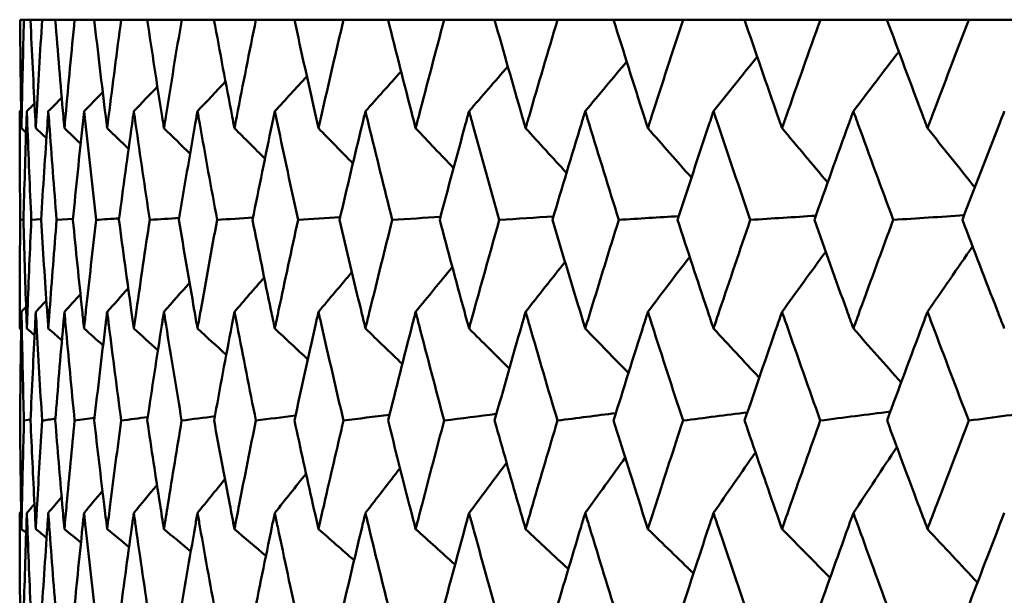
# Model space of a CAD drawing. Header units: millimetres. Extents: x 61 to 1929, y 482 to 2664.
# Tile 4 of 219: x 310.77 to 316.19, y 567.09 to 570.26. Entities that reach past the tile are written whole.
import ezdxf

# ---------------------------------------------------------------- set-up
doc = ezdxf.new("R2010")
doc.units = ezdxf.units.MM
doc.header["$LTSCALE"] = 10
doc.layers.add('Widoczne (ISO)', color=7, linetype='Continuous', lineweight=50)

msp = doc.modelspace()

# ---------------------------------------------------------------- linework, layer by layer
at = {"layer": 'Widoczne (ISO)'}
for p, q in [((310.7977, 570.2569), (310.7763, 570.2569)), ((310.7977, 570.2569), (310.8338, 570.2569)), ((310.898, 570.2569), (310.8338, 570.2569)), ((310.898, 570.2569), (310.97, 570.2569)), ((311.0766, 570.2569), (310.97, 570.2569)), ((311.0766, 570.2569), (311.1844, 570.2569)), ((311.3331, 570.2569), (311.1844, 570.2569)), ((311.3331, 570.2569), (311.4761, 570.2569)), ((311.6662, 570.2569), (311.4761, 570.2569)), ((311.6662, 570.2569), (311.8439, 570.2569)), ((312.0748, 570.2569), (311.8439, 570.2569)), ((312.0748, 570.2569), (312.2864, 570.2569)), ((312.5572, 570.2569), (312.2864, 570.2569)), ((312.5572, 570.2569), (312.802, 570.2569)), ((313.1114, 570.2569), (312.802, 570.2569)), ((313.1114, 570.2569), (313.3884, 570.2569)), ((313.7354, 570.2569), (313.3884, 570.2569)), ((313.7354, 570.2569), (314.0435, 570.2569)), ((314.4266, 570.2569), (314.0435, 570.2569)), ((314.4266, 570.2569), (314.7645, 570.2569)), ((315.1823, 570.2569), (314.7645, 570.2569)), ((315.1823, 570.2569), (315.5488, 570.2569)), ((315.9996, 570.2569), (315.5488, 570.2569)), ((315.9996, 570.2569), (316.3932, 570.2569)), ((310.7952, 569.1556), (310.7771, 569.1543)), ((310.8924, 569.1581), (310.838, 569.1543)), ((311.0681, 569.1604), (310.9775, 569.1543)), ((310.8341, 568.0543), (310.7977, 568.0491))]:
    msp.add_line(p, q, dxfattribs=at)
msp.add_circle((330.7742, 532.2569), 50, dxfattribs=at)
for points, knots in [([(310.7763, 570.2569), (310.7778, 570.0793), (310.78, 569.9016), (310.7833, 569.7024), (310.7837, 569.6808), (310.7841, 569.6593)], [0, 0, 0, 0, 0.06135239, 0.06135239, 0.06879633, 0.06879633, 0.06879633, 0.06879633]), ([(310.7841, 569.6593), (310.7845, 569.6808), (310.7849, 569.7024), (310.7887, 569.9016), (310.7928, 570.0793), (310.7977, 570.2569)], [0.05393723, 0.05393723, 0.05393723, 0.05393723, 0.06137399, 0.06137399, 0.12273355, 0.12273355, 0.12273355, 0.12273355]), ([(310.8338, 570.2569), (310.8416, 570.0793), (310.8502, 569.9016), (310.8607, 569.7024), (310.8618, 569.6808), (310.863, 569.6593)], [0, 0, 0, 0, 0.06135239, 0.06135239, 0.06879633, 0.06879633, 0.06879633, 0.06879633]), ([(310.863, 569.6593), (310.8641, 569.6808), (310.8653, 569.7024), (310.8762, 569.9016), (310.8867, 570.0793), (310.898, 570.2569)], [0.05393723, 0.05393723, 0.05393723, 0.05393723, 0.06137399, 0.06137399, 0.12273355, 0.12273355, 0.12273355, 0.12273355]), ([(310.97, 570.2569), (310.9842, 570.0793), (310.9991, 569.9016), (311.0166, 569.7024), (311.0185, 569.6808), (311.0205, 569.6593)], [0, 0, 0, 0, 0.06135239, 0.06135239, 0.06879633, 0.06879633, 0.06879633, 0.06879633]), ([(311.0205, 569.6593), (311.0224, 569.6808), (311.0243, 569.7024), (311.0423, 569.9016), (311.0591, 570.0793), (311.0766, 570.2569)], [0.05393723, 0.05393723, 0.05393723, 0.05393723, 0.06137399, 0.06137399, 0.12273355, 0.12273355, 0.12273355, 0.12273355]), ([(311.1844, 570.2569), (311.2048, 570.0793), (311.226, 569.9016), (311.2505, 569.7024), (311.2532, 569.6808), (311.2559, 569.6593)], [0, 0, 0, 0, 0.06135239, 0.06135239, 0.06879633, 0.06879633, 0.06879633, 0.06879633]), ([(311.2559, 569.6593), (311.2586, 569.6808), (311.2613, 569.7024), (311.2862, 569.9016), (311.3093, 570.0793), (311.3331, 570.2569)], [0.05393723, 0.05393723, 0.05393723, 0.05393723, 0.06137399, 0.06137399, 0.12273355, 0.12273355, 0.12273355, 0.12273355]), ([(311.4761, 570.2569), (311.5027, 570.0793), (311.53, 569.9016), (311.5615, 569.7024), (311.5649, 569.6808), (311.5684, 569.6593)], [0, 0, 0, 0, 0.06135239, 0.06135239, 0.06879633, 0.06879633, 0.06879633, 0.06879633]), ([(311.5684, 569.6593), (311.5718, 569.6808), (311.5752, 569.7024), (311.6071, 569.9016), (311.6363, 570.0793), (311.6662, 570.2569)], [0.05393723, 0.05393723, 0.05393723, 0.05393723, 0.06137399, 0.06137399, 0.12273355, 0.12273355, 0.12273355, 0.12273355]), ([(311.8439, 570.2569), (311.8766, 570.0793), (311.91, 569.9016), (311.9483, 569.7024), (311.9524, 569.6808), (311.9566, 569.6593)], [0, 0, 0, 0, 0.06135239, 0.06135239, 0.06879633, 0.06879633, 0.06879633, 0.06879633]), ([(311.9566, 569.6593), (311.9608, 569.6808), (311.9649, 569.7024), (312.0036, 569.9016), (312.0388, 570.0793), (312.0748, 570.2569)], [0.05393723, 0.05393723, 0.05393723, 0.05393723, 0.06137399, 0.06137399, 0.12273355, 0.12273355, 0.12273355, 0.12273355]), ([(312.2864, 570.2569), (312.3251, 570.0793), (312.3645, 569.9016), (312.4094, 569.7024), (312.4143, 569.6808), (312.4191, 569.6593)], [0, 0, 0, 0, 0.06135239, 0.06135239, 0.06879633, 0.06879633, 0.06879633, 0.06879633]), ([(312.4191, 569.6593), (312.424, 569.6808), (312.4289, 569.7024), (312.4742, 569.9016), (312.5153, 570.0793), (312.5572, 570.2569)], [0.05393723, 0.05393723, 0.05393723, 0.05393723, 0.06137399, 0.06137399, 0.12273355, 0.12273355, 0.12273355, 0.12273355]), ([(312.802, 570.2569), (312.8464, 570.0793), (312.8916, 569.9016), (312.9429, 569.7024), (312.9485, 569.6808), (312.9541, 569.6593)], [0, 0, 0, 0, 0.06135239, 0.06135239, 0.06879633, 0.06879633, 0.06879633, 0.06879633]), ([(312.9541, 569.6593), (312.9597, 569.6808), (312.9653, 569.7024), (313.017, 569.9016), (313.0639, 570.0793), (313.1114, 570.2569)], [0.05393723, 0.05393723, 0.05393723, 0.05393723, 0.06137399, 0.06137399, 0.12273355, 0.12273355, 0.12273355, 0.12273355]), ([(313.3884, 570.2569), (313.4385, 570.0793), (313.4893, 569.9016), (313.5469, 569.7024), (313.5531, 569.6808), (313.5594, 569.6593)], [0, 0, 0, 0, 0.06135239, 0.06135239, 0.06879633, 0.06879633, 0.06879633, 0.06879633]), ([(313.5594, 569.6593), (313.5656, 569.6808), (313.5719, 569.7024), (313.6299, 569.9016), (313.6823, 570.0793), (313.7354, 570.2569)], [0.05393723, 0.05393723, 0.05393723, 0.05393723, 0.06137399, 0.06137399, 0.12273355, 0.12273355, 0.12273355, 0.12273355]), ([(314.0435, 570.2569), (314.099, 570.0793), (314.1551, 569.9016), (314.2188, 569.7024), (314.2257, 569.6808), (314.2326, 569.6593)], [0, 0, 0, 0, 0.06135239, 0.06135239, 0.06879633, 0.06879633, 0.06879633, 0.06879633]), ([(314.2326, 569.6593), (314.2395, 569.6808), (314.2464, 569.7024), (314.3104, 569.9016), (314.3682, 570.0793), (314.4266, 570.2569)], [0.05393723, 0.05393723, 0.05393723, 0.05393723, 0.06137399, 0.06137399, 0.12273355, 0.12273355, 0.12273355, 0.12273355]), ([(314.7645, 570.2569), (314.8253, 570.0793), (314.8866, 569.9016), (314.9561, 569.7024), (314.9636, 569.6808), (314.9711, 569.6593)], [0, 0, 0, 0, 0.06135239, 0.06135239, 0.06879633, 0.06879633, 0.06879633, 0.06879633]), ([(314.9711, 569.6593), (314.9787, 569.6808), (314.9862, 569.7024), (315.056, 569.9016), (315.1188, 570.0793), (315.1823, 570.2569)], [0.05393723, 0.05393723, 0.05393723, 0.05393723, 0.06137399, 0.06137399, 0.12273355, 0.12273355, 0.12273355, 0.12273355]), ([(315.5488, 570.2569), (315.6145, 570.0793), (315.6808, 569.9016), (315.7558, 569.7024), (315.7639, 569.6808), (315.772, 569.6593)], [0, 0, 0, 0, 0.06135239, 0.06135239, 0.06879633, 0.06879633, 0.06879633, 0.06879633]), ([(315.772, 569.6593), (315.7801, 569.6808), (315.7883, 569.7024), (315.8635, 569.9016), (315.9312, 570.0793), (315.9996, 570.2569)], [0.05393723, 0.05393723, 0.05393723, 0.05393723, 0.06137399, 0.06137399, 0.12273355, 0.12273355, 0.12273355, 0.12273355]), ([(310.7771, 569.1543), (310.7754, 569.3305), (310.7745, 569.5068), (310.7742, 569.7062), (310.7742, 569.7294), (310.7742, 569.7527)], [0.00523804, 0.00523804, 0.00523804, 0.00523804, 0.06606705, 0.06606705, 0.07409033, 0.07409033, 0.07409033, 0.07409033]), ([(310.8137, 569.7527), (310.8129, 569.7295), (310.812, 569.7063), (310.8051, 569.5068), (310.7998, 569.3306), (310.7952, 569.1543)], [0.05804162, 0.05804162, 0.05804162, 0.05804162, 0.06605559, 0.06605559, 0.12689392, 0.12689392, 0.12689392, 0.12689392]), ([(310.838, 569.1543), (310.83, 569.3305), (310.8227, 569.5068), (310.8154, 569.7062), (310.8145, 569.7294), (310.8137, 569.7527)], [0.00523804, 0.00523804, 0.00523804, 0.00523804, 0.06606705, 0.06606705, 0.07409033, 0.07409033, 0.07409033, 0.07409033]), ([(310.9319, 569.7527), (310.9303, 569.7295), (310.9286, 569.7063), (310.9146, 569.5068), (310.903, 569.3306), (310.8921, 569.1543)], [0.05804162, 0.05804162, 0.05804162, 0.05804162, 0.06605559, 0.06605559, 0.12689392, 0.12689392, 0.12689392, 0.12689392]), ([(310.9775, 569.1543), (310.9632, 569.3305), (310.9497, 569.5068), (310.9353, 569.7062), (310.9336, 569.7294), (310.9319, 569.7527)], [0.00523804, 0.00523804, 0.00523804, 0.00523804, 0.06606705, 0.06606705, 0.07409033, 0.07409033, 0.07409033, 0.07409033]), ([(311.1285, 569.7527), (311.126, 569.7295), (311.1235, 569.7063), (311.1025, 569.5068), (311.0846, 569.3306), (311.0675, 569.1543)], [0.05804162, 0.05804162, 0.05804162, 0.05804162, 0.06605559, 0.06605559, 0.12689392, 0.12689392, 0.12689392, 0.12689392]), ([(311.1951, 569.1543), (311.1747, 569.3305), (311.155, 569.5068), (311.1335, 569.7062), (311.131, 569.7294), (311.1285, 569.7527)], [0.00523804, 0.00523804, 0.00523804, 0.00523804, 0.06606705, 0.06606705, 0.07409033, 0.07409033, 0.07409033, 0.07409033]), ([(311.4026, 569.7527), (311.3993, 569.7295), (311.396, 569.7063), (311.368, 569.5068), (311.3439, 569.3306), (311.3207, 569.1543)], [0.05804162, 0.05804162, 0.05804162, 0.05804162, 0.06605559, 0.06605559, 0.12689392, 0.12689392, 0.12689392, 0.12689392]), ([(311.4901, 569.1543), (311.4635, 569.3305), (311.4376, 569.5068), (311.4092, 569.7062), (311.4059, 569.7294), (311.4026, 569.7527)], [0.00523804, 0.00523804, 0.00523804, 0.00523804, 0.06606705, 0.06606705, 0.07409033, 0.07409033, 0.07409033, 0.07409033]), ([(311.7531, 569.7527), (311.749, 569.7295), (311.7449, 569.7063), (311.7101, 569.5068), (311.68, 569.3306), (311.6506, 569.1543)], [0.05804162, 0.05804162, 0.05804162, 0.05804162, 0.06605559, 0.06605559, 0.12689392, 0.12689392, 0.12689392, 0.12689392]), ([(311.8611, 569.1543), (311.8285, 569.3305), (311.7966, 569.5068), (311.7613, 569.7062), (311.7572, 569.7294), (311.7531, 569.7527)], [0.00523804, 0.00523804, 0.00523804, 0.00523804, 0.06606705, 0.06606705, 0.07409033, 0.07409033, 0.07409033, 0.07409033]), ([(312.1787, 569.7527), (312.1738, 569.7295), (312.169, 569.7063), (312.1274, 569.5068), (312.0913, 569.3306), (312.056, 569.1543)], [0.05804162, 0.05804162, 0.05804162, 0.05804162, 0.06605559, 0.06605559, 0.12689392, 0.12689392, 0.12689392, 0.12689392]), ([(312.3068, 569.1543), (312.2683, 569.3305), (312.2305, 569.5068), (312.1885, 569.7062), (312.1836, 569.7294), (312.1787, 569.7527)], [0.00523804, 0.00523804, 0.00523804, 0.00523804, 0.06606705, 0.06606705, 0.07409033, 0.07409033, 0.07409033, 0.07409033]), ([(312.6777, 569.7527), (312.6721, 569.7295), (312.6664, 569.7063), (312.6183, 569.5068), (312.5764, 569.3306), (312.5353, 569.1543)], [0.05804162, 0.05804162, 0.05804162, 0.05804162, 0.06605559, 0.06605559, 0.12689392, 0.12689392, 0.12689392, 0.12689392]), ([(312.8253, 569.1543), (312.7811, 569.3305), (312.7375, 569.5068), (312.689, 569.7062), (312.6833, 569.7294), (312.6777, 569.7527)], [0.00523804, 0.00523804, 0.00523804, 0.00523804, 0.06606705, 0.06606705, 0.07409033, 0.07409033, 0.07409033, 0.07409033]), ([(313.2481, 569.7527), (313.2417, 569.7295), (313.2354, 569.7063), (313.1808, 569.5068), (313.1334, 569.3306), (313.0866, 569.1543)], [0.05804162, 0.05804162, 0.05804162, 0.05804162, 0.06605559, 0.06605559, 0.12689392, 0.12689392, 0.12689392, 0.12689392]), ([(313.4147, 569.1543), (313.3649, 569.3305), (313.3158, 569.5068), (313.2609, 569.7062), (313.2545, 569.7294), (313.2481, 569.7527)], [0.00523804, 0.00523804, 0.00523804, 0.00523804, 0.06606705, 0.06606705, 0.07409033, 0.07409033, 0.07409033, 0.07409033]), ([(313.8877, 569.7527), (313.8806, 569.7295), (313.8735, 569.7063), (313.8128, 569.5068), (313.7599, 569.3306), (313.7076, 569.1543)], [0.05804162, 0.05804162, 0.05804162, 0.05804162, 0.06605559, 0.06605559, 0.12689392, 0.12689392, 0.12689392, 0.12689392]), ([(314.0726, 569.1543), (314.0175, 569.3305), (313.9629, 569.5068), (313.9019, 569.7062), (313.8948, 569.7294), (313.8877, 569.7527)], [0.00523804, 0.00523804, 0.00523804, 0.00523804, 0.06606705, 0.06606705, 0.07409033, 0.07409033, 0.07409033, 0.07409033]), ([(314.5939, 569.7527), (314.5861, 569.7295), (314.5784, 569.7063), (314.5118, 569.5068), (314.4536, 569.3306), (314.396, 569.1543)], [0.05804162, 0.05804162, 0.05804162, 0.05804162, 0.06605559, 0.06605559, 0.12689392, 0.12689392, 0.12689392, 0.12689392]), ([(314.7964, 569.1543), (314.7361, 569.3305), (314.6764, 569.5068), (314.6095, 569.7062), (314.6017, 569.7294), (314.5939, 569.7527)], [0.00523804, 0.00523804, 0.00523804, 0.00523804, 0.06606705, 0.06606705, 0.07409033, 0.07409033, 0.07409033, 0.07409033]), ([(315.364, 569.7527), (315.3555, 569.7295), (315.3471, 569.7063), (315.2749, 569.5068), (315.2117, 569.3306), (315.1491, 569.1543)], [0.05804162, 0.05804162, 0.05804162, 0.05804162, 0.06605559, 0.06605559, 0.12689392, 0.12689392, 0.12689392, 0.12689392]), ([(315.5833, 569.1543), (315.5181, 569.3305), (315.4534, 569.5068), (315.3808, 569.7062), (315.3724, 569.7294), (315.364, 569.7527)], [0.00523804, 0.00523804, 0.00523804, 0.00523804, 0.06606705, 0.06606705, 0.07409033, 0.07409033, 0.07409033, 0.07409033]), ([(316.1949, 569.7527), (316.1858, 569.7295), (316.1768, 569.7063), (316.0992, 569.5068), (316.0312, 569.3306), (315.9638, 569.1543)], [0.05804162, 0.05804162, 0.05804162, 0.05804162, 0.06605559, 0.06605559, 0.12689392, 0.12689392, 0.12689392, 0.12689392]), ([(310.7742, 568.556), (310.7742, 568.5895), (310.7743, 568.6229), (310.7746, 568.8224), (310.7755, 568.9883), (310.7771, 569.1543)], [0.04993807, 0.04993807, 0.04993807, 0.04993807, 0.0614821, 0.0614821, 0.11877783, 0.11877783, 0.11877783, 0.11877783]), ([(310.7952, 569.1543), (310.7995, 568.9883), (310.8045, 568.8224), (310.8113, 568.623), (310.8125, 568.5895), (310.8137, 568.556)], [0.00418374, 0.00418374, 0.00418374, 0.00418374, 0.06147247, 0.06147247, 0.07302352, 0.07302352, 0.07302352, 0.07302352]), ([(310.8137, 568.556), (310.8149, 568.5895), (310.8161, 568.6229), (310.8236, 568.8224), (310.8304, 568.9883), (310.838, 569.1543)], [0.04993807, 0.04993807, 0.04993807, 0.04993807, 0.0614821, 0.0614821, 0.11877783, 0.11877783, 0.11877783, 0.11877783]), ([(310.8921, 569.1543), (310.9024, 568.9883), (310.9133, 568.8224), (310.9272, 568.623), (310.9295, 568.5895), (310.9319, 568.556)], [0.00418374, 0.00418374, 0.00418374, 0.00418374, 0.06147247, 0.06147247, 0.07302352, 0.07302352, 0.07302352, 0.07302352]), ([(310.9319, 568.556), (310.9343, 568.5895), (310.9367, 568.6229), (310.9513, 568.8224), (310.9641, 568.9883), (310.9775, 569.1543)], [0.04993807, 0.04993807, 0.04993807, 0.04993807, 0.0614821, 0.0614821, 0.11877783, 0.11877783, 0.11877783, 0.11877783]), ([(311.0675, 569.1543), (311.0836, 568.9883), (311.1004, 568.8224), (311.1214, 568.623), (311.1249, 568.5895), (311.1285, 568.556)], [0.00418374, 0.00418374, 0.00418374, 0.00418374, 0.06147247, 0.06147247, 0.07302352, 0.07302352, 0.07302352, 0.07302352]), ([(311.1285, 568.556), (311.132, 568.5895), (311.1356, 568.6229), (311.1572, 568.8224), (311.1759, 568.9883), (311.1951, 569.1543)], [0.04993807, 0.04993807, 0.04993807, 0.04993807, 0.0614821, 0.0614821, 0.11877783, 0.11877783, 0.11877783, 0.11877783]), ([(311.3207, 569.1543), (311.3426, 568.9883), (311.3652, 568.8224), (311.3931, 568.623), (311.3978, 568.5895), (311.4026, 568.556)], [0.00418374, 0.00418374, 0.00418374, 0.00418374, 0.06147247, 0.06147247, 0.07302352, 0.07302352, 0.07302352, 0.07302352]), ([(311.4026, 568.556), (311.4073, 568.5895), (311.4121, 568.6229), (311.4406, 568.8224), (311.465, 568.9883), (311.4901, 569.1543)], [0.04993807, 0.04993807, 0.04993807, 0.04993807, 0.0614821, 0.0614821, 0.11877783, 0.11877783, 0.11877783, 0.11877783]), ([(311.6506, 569.1543), (311.6783, 568.9883), (311.7066, 568.8224), (311.7414, 568.623), (311.7472, 568.5895), (311.7531, 568.556)], [0.00418374, 0.00418374, 0.00418374, 0.00418374, 0.06147247, 0.06147247, 0.07302352, 0.07302352, 0.07302352, 0.07302352]), ([(311.7531, 568.556), (311.759, 568.5895), (311.7649, 568.6229), (311.8003, 568.8224), (311.8304, 568.9883), (311.8611, 569.1543)], [0.04993807, 0.04993807, 0.04993807, 0.04993807, 0.0614821, 0.0614821, 0.11877783, 0.11877783, 0.11877783, 0.11877783]), ([(312.056, 569.1543), (312.0893, 568.9883), (312.1232, 568.8224), (312.1647, 568.623), (312.1717, 568.5895), (312.1787, 568.556)], [0.00418374, 0.00418374, 0.00418374, 0.00418374, 0.06147247, 0.06147247, 0.07302352, 0.07302352, 0.07302352, 0.07302352]), ([(312.1787, 568.556), (312.1857, 568.5895), (312.1927, 568.6229), (312.2348, 568.8224), (312.2705, 568.9883), (312.3068, 569.1543)], [0.04993807, 0.04993807, 0.04993807, 0.04993807, 0.0614821, 0.0614821, 0.11877783, 0.11877783, 0.11877783, 0.11877783]), ([(312.5353, 569.1543), (312.5741, 568.9883), (312.6135, 568.8224), (312.6615, 568.623), (312.6696, 568.5895), (312.6777, 568.556)], [0.00418374, 0.00418374, 0.00418374, 0.00418374, 0.06147247, 0.06147247, 0.07302352, 0.07302352, 0.07302352, 0.07302352]), ([(312.6777, 568.556), (312.6858, 568.5895), (312.6939, 568.6229), (312.7425, 568.8224), (312.7836, 568.9883), (312.8253, 569.1543)], [0.04993807, 0.04993807, 0.04993807, 0.04993807, 0.0614821, 0.0614821, 0.11877783, 0.11877783, 0.11877783, 0.11877783]), ([(313.0866, 569.1543), (313.1307, 568.9883), (313.1754, 568.8224), (313.2298, 568.623), (313.2389, 568.5895), (313.2481, 568.556)], [0.00418374, 0.00418374, 0.00418374, 0.00418374, 0.06147247, 0.06147247, 0.07302352, 0.07302352, 0.07302352, 0.07302352]), ([(313.2481, 568.556), (313.2573, 568.5895), (313.2665, 568.6229), (313.3214, 568.8224), (313.3678, 568.9883), (313.4147, 569.1543)], [0.04993807, 0.04993807, 0.04993807, 0.04993807, 0.0614821, 0.0614821, 0.11877783, 0.11877783, 0.11877783, 0.11877783]), ([(313.7076, 569.1543), (313.7569, 568.9883), (313.8067, 568.8224), (313.8673, 568.623), (313.8775, 568.5895), (313.8877, 568.556)], [0.00418374, 0.00418374, 0.00418374, 0.00418374, 0.06147247, 0.06147247, 0.07302352, 0.07302352, 0.07302352, 0.07302352]), ([(313.8877, 568.556), (313.8979, 568.5895), (313.9081, 568.6229), (313.9692, 568.8224), (314.0206, 568.9883), (314.0726, 569.1543)], [0.04993807, 0.04993807, 0.04993807, 0.04993807, 0.0614821, 0.0614821, 0.11877783, 0.11877783, 0.11877783, 0.11877783]), ([(314.396, 569.1543), (314.4503, 568.9883), (314.5051, 568.8224), (314.5715, 568.623), (314.5827, 568.5895), (314.5939, 568.556)], [0.00418374, 0.00418374, 0.00418374, 0.00418374, 0.06147247, 0.06147247, 0.07302352, 0.07302352, 0.07302352, 0.07302352]), ([(314.5939, 568.556), (314.6051, 568.5895), (314.6163, 568.6229), (314.6833, 568.8224), (314.7396, 568.9883), (314.7964, 569.1543)], [0.04993807, 0.04993807, 0.04993807, 0.04993807, 0.0614821, 0.0614821, 0.11877783, 0.11877783, 0.11877783, 0.11877783]), ([(315.1491, 569.1543), (315.2081, 568.9883), (315.2676, 568.8224), (315.3397, 568.623), (315.3518, 568.5895), (315.364, 568.556)], [0.00418374, 0.00418374, 0.00418374, 0.00418374, 0.06147247, 0.06147247, 0.07302352, 0.07302352, 0.07302352, 0.07302352]), ([(315.364, 568.556), (315.3761, 568.5895), (315.3882, 568.6229), (315.4609, 568.8224), (315.5218, 568.9883), (315.5833, 569.1543)], [0.04993807, 0.04993807, 0.04993807, 0.04993807, 0.0614821, 0.0614821, 0.11877783, 0.11877783, 0.11877783, 0.11877783]), ([(315.9638, 569.1543), (316.0273, 568.9883), (316.0913, 568.8224), (316.1688, 568.623), (316.1818, 568.5895), (316.1949, 568.556)], [0.00418374, 0.00418374, 0.00418374, 0.00418374, 0.06147247, 0.06147247, 0.07302352, 0.07302352, 0.07302352, 0.07302352]), ([(310.7841, 568.648), (310.7837, 568.6235), (310.7832, 568.5991), (310.7799, 568.3995), (310.7777, 568.2243), (310.7763, 568.0491)], [0.06241522, 0.06241522, 0.06241522, 0.06241522, 0.0708546, 0.0708546, 0.13127416, 0.13127416, 0.13127416, 0.13127416]), ([(310.7977, 568.0491), (310.7929, 568.2243), (310.7888, 568.3994), (310.785, 568.599), (310.7845, 568.6235), (310.7841, 568.648)], [0.01044349, 0.01044349, 0.01044349, 0.01044349, 0.07085106, 0.07085106, 0.07930241, 0.07930241, 0.07930241, 0.07930241]), ([(310.863, 568.648), (310.8617, 568.6235), (310.8604, 568.5991), (310.85, 568.3995), (310.8415, 568.2243), (310.8339, 568.0491)], [0.06241522, 0.06241522, 0.06241522, 0.06241522, 0.0708546, 0.0708546, 0.13127416, 0.13127416, 0.13127416, 0.13127416]), ([(310.8978, 568.0491), (310.8868, 568.2243), (310.8765, 568.3994), (310.8656, 568.599), (310.8643, 568.6235), (310.863, 568.648)], [0.01044349, 0.01044349, 0.01044349, 0.01044349, 0.07085106, 0.07085106, 0.07930241, 0.07930241, 0.07930241, 0.07930241]), ([(311.0205, 568.648), (311.0183, 568.6235), (311.0161, 568.5991), (310.9986, 568.3995), (310.984, 568.2243), (310.9701, 568.0491)], [0.06241522, 0.06241522, 0.06241522, 0.06241522, 0.0708546, 0.0708546, 0.13127416, 0.13127416, 0.13127416, 0.13127416]), ([(311.0765, 568.0491), (311.0593, 568.2243), (311.0428, 568.3994), (311.0248, 568.599), (311.0226, 568.6235), (311.0205, 568.648)], [0.01044349, 0.01044349, 0.01044349, 0.01044349, 0.07085106, 0.07085106, 0.07930241, 0.07930241, 0.07930241, 0.07930241]), ([(311.2559, 568.648), (311.2529, 568.6235), (311.2498, 568.5991), (311.2254, 568.3995), (311.2046, 568.2243), (311.1846, 568.0491)], [0.06241522, 0.06241522, 0.06241522, 0.06241522, 0.0708546, 0.0708546, 0.13127416, 0.13127416, 0.13127416, 0.13127416]), ([(311.3329, 568.0491), (311.3095, 568.2243), (311.2869, 568.3994), (311.262, 568.599), (311.2589, 568.6235), (311.2559, 568.648)], [0.01044349, 0.01044349, 0.01044349, 0.01044349, 0.07085106, 0.07085106, 0.07930241, 0.07930241, 0.07930241, 0.07930241]), ([(311.5684, 568.648), (311.5645, 568.6235), (311.5606, 568.5991), (311.5292, 568.3995), (311.5024, 568.2243), (311.4763, 568.0491)], [0.06241522, 0.06241522, 0.06241522, 0.06241522, 0.0708546, 0.0708546, 0.13127416, 0.13127416, 0.13127416, 0.13127416]), ([(311.6659, 568.0491), (311.6366, 568.2243), (311.608, 568.3994), (311.5761, 568.599), (311.5722, 568.6235), (311.5684, 568.648)], [0.01044349, 0.01044349, 0.01044349, 0.01044349, 0.07085106, 0.07085106, 0.07930241, 0.07930241, 0.07930241, 0.07930241]), ([(311.9566, 568.648), (311.9519, 568.6235), (311.9472, 568.5991), (311.909, 568.3995), (311.8763, 568.2243), (311.8442, 568.0491)], [0.06241522, 0.06241522, 0.06241522, 0.06241522, 0.0708546, 0.0708546, 0.13127416, 0.13127416, 0.13127416, 0.13127416]), ([(312.0745, 568.0491), (312.0392, 568.2243), (312.0047, 568.3994), (311.9661, 568.599), (311.9613, 568.6235), (311.9566, 568.648)], [0.01044349, 0.01044349, 0.01044349, 0.01044349, 0.07085106, 0.07085106, 0.07930241, 0.07930241, 0.07930241, 0.07930241]), ([(312.4191, 568.648), (312.4136, 568.6235), (312.4081, 568.5991), (312.3633, 568.3995), (312.3247, 568.2243), (312.2868, 568.0491)], [0.06241522, 0.06241522, 0.06241522, 0.06241522, 0.0708546, 0.0708546, 0.13127416, 0.13127416, 0.13127416, 0.13127416]), ([(312.5568, 568.0491), (312.5158, 568.2243), (312.4754, 568.3994), (312.4302, 568.599), (312.4247, 568.6235), (312.4191, 568.648)], [0.01044349, 0.01044349, 0.01044349, 0.01044349, 0.07085106, 0.07085106, 0.07930241, 0.07930241, 0.07930241, 0.07930241]), ([(312.9541, 568.648), (312.9478, 568.6235), (312.9415, 568.5991), (312.8903, 568.3995), (312.846, 568.2243), (312.8024, 568.0491)], [0.06241522, 0.06241522, 0.06241522, 0.06241522, 0.0708546, 0.0708546, 0.13127416, 0.13127416, 0.13127416, 0.13127416]), ([(313.111, 568.0491), (313.0644, 568.2243), (313.0184, 568.3994), (312.9667, 568.599), (312.9604, 568.6235), (312.9541, 568.648)], [0.01044349, 0.01044349, 0.01044349, 0.01044349, 0.07085106, 0.07085106, 0.07930241, 0.07930241, 0.07930241, 0.07930241]), ([(313.5594, 568.648), (313.5523, 568.6235), (313.5453, 568.5991), (313.4878, 568.3995), (313.438, 568.2243), (313.3889, 568.0491)], [0.06241522, 0.06241522, 0.06241522, 0.06241522, 0.0708546, 0.0708546, 0.13127416, 0.13127416, 0.13127416, 0.13127416]), ([(313.7349, 568.0491), (313.6829, 568.2243), (313.6315, 568.3994), (313.5736, 568.599), (313.5665, 568.6235), (313.5594, 568.648)], [0.01044349, 0.01044349, 0.01044349, 0.01044349, 0.07085106, 0.07085106, 0.07930241, 0.07930241, 0.07930241, 0.07930241]), ([(314.2326, 568.648), (314.2248, 568.6235), (314.217, 568.5991), (314.1535, 568.3995), (314.0984, 568.2243), (314.044, 568.0491)], [0.06241522, 0.06241522, 0.06241522, 0.06241522, 0.0708546, 0.0708546, 0.13127416, 0.13127416, 0.13127416, 0.13127416]), ([(314.426, 568.0491), (314.3688, 568.2243), (314.3122, 568.3994), (314.2483, 568.599), (314.2404, 568.6235), (314.2326, 568.648)], [0.01044349, 0.01044349, 0.01044349, 0.01044349, 0.07085106, 0.07085106, 0.07930241, 0.07930241, 0.07930241, 0.07930241]), ([(314.9711, 568.648), (314.9626, 568.6235), (314.9541, 568.5991), (314.8848, 568.3995), (314.8247, 568.2243), (314.7651, 568.0491)], [0.06241522, 0.06241522, 0.06241522, 0.06241522, 0.0708546, 0.0708546, 0.13127416, 0.13127416, 0.13127416, 0.13127416]), ([(315.1817, 568.0491), (315.1195, 568.2243), (315.0578, 568.3994), (314.9882, 568.599), (314.9797, 568.6235), (314.9711, 568.648)], [0.01044349, 0.01044349, 0.01044349, 0.01044349, 0.07085106, 0.07085106, 0.07930241, 0.07930241, 0.07930241, 0.07930241]), ([(315.772, 568.648), (315.7628, 568.6235), (315.7536, 568.5991), (315.6789, 568.3995), (315.6138, 568.2243), (315.5494, 568.0491)], [0.06241522, 0.06241522, 0.06241522, 0.06241522, 0.0708546, 0.0708546, 0.13127416, 0.13127416, 0.13127416, 0.13127416]), ([(315.9989, 568.0491), (315.932, 568.2243), (315.8655, 568.3994), (315.7904, 568.599), (315.7812, 568.6235), (315.772, 568.648)], [0.01044349, 0.01044349, 0.01044349, 0.01044349, 0.07085106, 0.07085106, 0.07930241, 0.07930241, 0.07930241, 0.07930241]), ([(310.7763, 568.0491), (310.7776, 567.8951), (310.7794, 567.741), (310.7825, 567.5418), (310.7833, 567.4967), (310.7841, 567.4516)], [0.00838421, 0.00838421, 0.00838421, 0.00838421, 0.06155515, 0.06155515, 0.07712864, 0.07712864, 0.07712864, 0.07712864]), ([(310.7841, 567.4516), (310.7849, 567.4967), (310.7858, 567.5418), (310.7898, 567.741), (310.7934, 567.8951), (310.7977, 568.0491)], [0.04598621, 0.04598621, 0.04598621, 0.04598621, 0.06155279, 0.06155279, 0.11473062, 0.11473062, 0.11473062, 0.11473062]), ([(310.8339, 568.0491), (310.8406, 567.8951), (310.848, 567.741), (310.8582, 567.5418), (310.8606, 567.4967), (310.863, 567.4516)], [0.00838421, 0.00838421, 0.00838421, 0.00838421, 0.06155515, 0.06155515, 0.07712864, 0.07712864, 0.07712864, 0.07712864]), ([(310.863, 567.4516), (310.8654, 567.4967), (310.8679, 567.5418), (310.879, 567.741), (310.8881, 567.8951), (310.8978, 568.0491)], [0.04598621, 0.04598621, 0.04598621, 0.04598621, 0.06155279, 0.06155279, 0.11473062, 0.11473062, 0.11473062, 0.11473062]), ([(310.9701, 568.0491), (310.9824, 567.8951), (310.9952, 567.741), (311.0125, 567.5418), (311.0164, 567.4967), (311.0205, 567.4516)], [0.00838421, 0.00838421, 0.00838421, 0.00838421, 0.06155515, 0.06155515, 0.07712864, 0.07712864, 0.07712864, 0.07712864]), ([(311.0205, 567.4516), (311.0245, 567.4967), (311.0285, 567.5418), (311.0467, 567.741), (311.0613, 567.8951), (311.0765, 568.0491)], [0.04598621, 0.04598621, 0.04598621, 0.04598621, 0.06155279, 0.06155279, 0.11473062, 0.11473062, 0.11473062, 0.11473062]), ([(311.1846, 568.0491), (311.2022, 567.8951), (311.2205, 567.741), (311.2447, 567.5418), (311.2503, 567.4967), (311.2559, 567.4516)], [0.00838421, 0.00838421, 0.00838421, 0.00838421, 0.06155515, 0.06155515, 0.07712864, 0.07712864, 0.07712864, 0.07712864]), ([(311.2559, 567.4516), (311.2615, 567.4967), (311.2671, 567.5418), (311.2923, 567.741), (311.3123, 567.8951), (311.3329, 568.0491)], [0.04598621, 0.04598621, 0.04598621, 0.04598621, 0.06155279, 0.06155279, 0.11473062, 0.11473062, 0.11473062, 0.11473062]), ([(311.4763, 568.0491), (311.4993, 567.8951), (311.5229, 567.741), (311.5541, 567.5418), (311.5612, 567.4967), (311.5684, 567.4516)], [0.00838421, 0.00838421, 0.00838421, 0.00838421, 0.06155515, 0.06155515, 0.07712864, 0.07712864, 0.07712864, 0.07712864]), ([(311.5684, 567.4516), (311.5755, 567.4967), (311.5827, 567.5418), (311.6147, 567.741), (311.6401, 567.8951), (311.6659, 568.0491)], [0.04598621, 0.04598621, 0.04598621, 0.04598621, 0.06155279, 0.06155279, 0.11473062, 0.11473062, 0.11473062, 0.11473062]), ([(311.8442, 568.0491), (311.8725, 567.8951), (311.9013, 567.741), (311.9393, 567.5418), (311.9479, 567.4967), (311.9566, 567.4516)], [0.00838421, 0.00838421, 0.00838421, 0.00838421, 0.06155515, 0.06155515, 0.07712864, 0.07712864, 0.07712864, 0.07712864]), ([(311.9566, 567.4516), (311.9653, 567.4967), (311.974, 567.5418), (312.0128, 567.741), (312.0434, 567.8951), (312.0745, 568.0491)], [0.04598621, 0.04598621, 0.04598621, 0.04598621, 0.06155279, 0.06155279, 0.11473062, 0.11473062, 0.11473062, 0.11473062]), ([(312.2868, 568.0491), (312.3202, 567.8951), (312.3542, 567.741), (312.3988, 567.5418), (312.4089, 567.4967), (312.4191, 567.4516)], [0.00838421, 0.00838421, 0.00838421, 0.00838421, 0.06155515, 0.06155515, 0.07712864, 0.07712864, 0.07712864, 0.07712864]), ([(312.4191, 567.4516), (312.4293, 567.4967), (312.4396, 567.5418), (312.4849, 567.741), (312.5206, 567.8951), (312.5568, 568.0491)], [0.04598621, 0.04598621, 0.04598621, 0.04598621, 0.06155279, 0.06155279, 0.11473062, 0.11473062, 0.11473062, 0.11473062]), ([(312.8024, 568.0491), (312.8408, 567.8951), (312.8798, 567.741), (312.9308, 567.5418), (312.9424, 567.4967), (312.9541, 567.4516)], [0.00838421, 0.00838421, 0.00838421, 0.00838421, 0.06155515, 0.06155515, 0.07712864, 0.07712864, 0.07712864, 0.07712864]), ([(312.9541, 567.4516), (312.9657, 567.4967), (312.9774, 567.5418), (313.0293, 567.741), (313.0699, 567.8951), (313.111, 568.0491)], [0.04598621, 0.04598621, 0.04598621, 0.04598621, 0.06155279, 0.06155279, 0.11473062, 0.11473062, 0.11473062, 0.11473062]), ([(313.3889, 568.0491), (313.4322, 567.8951), (313.476, 567.741), (313.5333, 567.5418), (313.5463, 567.4967), (313.5594, 567.4516)], [0.00838421, 0.00838421, 0.00838421, 0.00838421, 0.06155515, 0.06155515, 0.07712864, 0.07712864, 0.07712864, 0.07712864]), ([(313.5594, 567.4516), (313.5724, 567.4967), (313.5855, 567.5418), (313.6436, 567.741), (313.689, 567.8951), (313.7349, 568.0491)], [0.04598621, 0.04598621, 0.04598621, 0.04598621, 0.06155279, 0.06155279, 0.11473062, 0.11473062, 0.11473062, 0.11473062]), ([(314.044, 568.0491), (314.092, 567.8951), (314.1405, 567.741), (314.2038, 567.5418), (314.2182, 567.4967), (314.2326, 567.4516)], [0.00838421, 0.00838421, 0.00838421, 0.00838421, 0.06155515, 0.06155515, 0.07712864, 0.07712864, 0.07712864, 0.07712864]), ([(314.2326, 567.4516), (314.247, 567.4967), (314.2615, 567.5418), (314.3255, 567.741), (314.3755, 567.8951), (314.426, 568.0491)], [0.04598621, 0.04598621, 0.04598621, 0.04598621, 0.06155279, 0.06155279, 0.11473062, 0.11473062, 0.11473062, 0.11473062]), ([(314.7651, 568.0491), (314.8176, 567.8951), (314.8706, 567.741), (314.9397, 567.5418), (314.9554, 567.4967), (314.9711, 567.4516)], [0.00838421, 0.00838421, 0.00838421, 0.00838421, 0.06155515, 0.06155515, 0.07712864, 0.07712864, 0.07712864, 0.07712864]), ([(314.9711, 567.4516), (314.9868, 567.4967), (315.0026, 567.5418), (315.0724, 567.741), (315.1268, 567.8951), (315.1817, 568.0491)], [0.04598621, 0.04598621, 0.04598621, 0.04598621, 0.06155279, 0.06155279, 0.11473062, 0.11473062, 0.11473062, 0.11473062]), ([(315.5494, 568.0491), (315.6062, 567.8951), (315.6635, 567.741), (315.7381, 567.5418), (315.755, 567.4967), (315.772, 567.4516)], [0.00838421, 0.00838421, 0.00838421, 0.00838421, 0.06155515, 0.06155515, 0.07712864, 0.07712864, 0.07712864, 0.07712864]), ([(315.772, 567.4516), (315.789, 567.4967), (315.806, 567.5418), (315.8812, 567.741), (315.9399, 567.8951), (315.9989, 568.0491)], [0.04598621, 0.04598621, 0.04598621, 0.04598621, 0.06155279, 0.06155279, 0.11473062, 0.11473062, 0.11473062, 0.11473062]), ([(310.7771, 566.9423), (310.7754, 567.1164), (310.7745, 567.2904), (310.7742, 567.4897), (310.7742, 567.515), (310.7742, 567.5403)], [0.01556037, 0.01556037, 0.01556037, 0.01556037, 0.07555527, 0.07555527, 0.08428623, 0.08428623, 0.08428623, 0.08428623]), ([(310.8137, 567.5403), (310.8128, 567.5151), (310.8119, 567.4898), (310.8051, 567.2905), (310.7998, 567.1164), (310.7953, 566.9423)], [0.06686277, 0.06686277, 0.06686277, 0.06686277, 0.07557848, 0.07557848, 0.13558897, 0.13558897, 0.13558897, 0.13558897]), ([(310.8378, 566.9423), (310.83, 567.1164), (310.8228, 567.2904), (310.8155, 567.4897), (310.8146, 567.515), (310.8137, 567.5403)], [0.01556037, 0.01556037, 0.01556037, 0.01556037, 0.07555527, 0.07555527, 0.08428623, 0.08428623, 0.08428623, 0.08428623]), ([(310.9319, 567.5403), (310.9301, 567.5151), (310.9284, 567.4898), (310.9144, 567.2905), (310.903, 567.1164), (310.8923, 566.9423)], [0.06686277, 0.06686277, 0.06686277, 0.06686277, 0.07557848, 0.07557848, 0.13558897, 0.13558897, 0.13558897, 0.13558897]), ([(310.9772, 566.9423), (310.9632, 567.1164), (310.9499, 567.2904), (310.9355, 567.4897), (310.9337, 567.515), (310.9319, 567.5403)], [0.01556037, 0.01556037, 0.01556037, 0.01556037, 0.07555527, 0.07555527, 0.08428623, 0.08428623, 0.08428623, 0.08428623]), ([(311.1285, 567.5403), (311.1258, 567.5151), (311.1231, 567.4898), (311.1022, 567.2905), (311.0847, 567.1164), (311.0678, 566.9423)], [0.06686277, 0.06686277, 0.06686277, 0.06686277, 0.07557848, 0.07557848, 0.13558897, 0.13558897, 0.13558897, 0.13558897]), ([(311.1948, 566.9423), (311.1747, 567.1164), (311.1553, 567.2904), (311.1339, 567.4897), (311.1312, 567.515), (311.1285, 567.5403)], [0.01556037, 0.01556037, 0.01556037, 0.01556037, 0.07555527, 0.07555527, 0.08428623, 0.08428623, 0.08428623, 0.08428623]), ([(311.4026, 567.5403), (311.399, 567.5151), (311.3955, 567.4898), (311.3676, 567.2905), (311.344, 567.1164), (311.3211, 566.9423)], [0.06686277, 0.06686277, 0.06686277, 0.06686277, 0.07557848, 0.07557848, 0.13558897, 0.13558897, 0.13558897, 0.13558897]), ([(311.4896, 566.9423), (311.4635, 567.1164), (311.438, 567.2904), (311.4097, 567.4897), (311.4061, 567.515), (311.4026, 567.5403)], [0.01556037, 0.01556037, 0.01556037, 0.01556037, 0.07555527, 0.07555527, 0.08428623, 0.08428623, 0.08428623, 0.08428623]), ([(311.7531, 567.5403), (311.7487, 567.5151), (311.7443, 567.4898), (311.7096, 567.2905), (311.68, 567.1164), (311.6512, 566.9423)], [0.06686277, 0.06686277, 0.06686277, 0.06686277, 0.07557848, 0.07557848, 0.13558897, 0.13558897, 0.13558897, 0.13558897]), ([(311.8605, 566.9423), (311.8285, 567.1164), (311.7971, 567.2904), (311.762, 567.4897), (311.7575, 567.515), (311.7531, 567.5403)], [0.01556037, 0.01556037, 0.01556037, 0.01556037, 0.07555527, 0.07555527, 0.08428623, 0.08428623, 0.08428623, 0.08428623]), ([(312.1787, 567.5403), (312.1734, 567.5151), (312.1682, 567.4898), (312.1268, 567.2905), (312.0914, 567.1164), (312.0567, 566.9423)], [0.06686277, 0.06686277, 0.06686277, 0.06686277, 0.07557848, 0.07557848, 0.13558897, 0.13558897, 0.13558897, 0.13558897]), ([(312.306, 566.9423), (312.2682, 567.1164), (312.2311, 567.2904), (312.1893, 567.4897), (312.184, 567.515), (312.1787, 567.5403)], [0.01556037, 0.01556037, 0.01556037, 0.01556037, 0.07555527, 0.07555527, 0.08428623, 0.08428623, 0.08428623, 0.08428623]), ([(312.6777, 567.5403), (312.6716, 567.5151), (312.6655, 567.4898), (312.6176, 567.2905), (312.5765, 567.1164), (312.5361, 566.9423)], [0.06686277, 0.06686277, 0.06686277, 0.06686277, 0.07557848, 0.07557848, 0.13558897, 0.13558897, 0.13558897, 0.13558897]), ([(312.8245, 566.9423), (312.781, 567.1164), (312.7382, 567.2904), (312.6899, 567.4897), (312.6838, 567.515), (312.6777, 567.5403)], [0.01556037, 0.01556037, 0.01556037, 0.01556037, 0.07555527, 0.07555527, 0.08428623, 0.08428623, 0.08428623, 0.08428623]), ([(313.2481, 567.5403), (313.2412, 567.5151), (313.2343, 567.4898), (313.1801, 567.2905), (313.1335, 567.1164), (313.0874, 566.9423)], [0.06686277, 0.06686277, 0.06686277, 0.06686277, 0.07557848, 0.07557848, 0.13558897, 0.13558897, 0.13558897, 0.13558897]), ([(313.4138, 566.9423), (313.3648, 567.1164), (313.3165, 567.2904), (313.2619, 567.4897), (313.255, 567.515), (313.2481, 567.5403)], [0.01556037, 0.01556037, 0.01556037, 0.01556037, 0.07555527, 0.07555527, 0.08428623, 0.08428623, 0.08428623, 0.08428623]), ([(313.8877, 567.5403), (313.88, 567.5151), (313.8723, 567.4898), (313.812, 567.2905), (313.76, 567.1164), (313.7086, 566.9423)], [0.06686277, 0.06686277, 0.06686277, 0.06686277, 0.07557848, 0.07557848, 0.13558897, 0.13558897, 0.13558897, 0.13558897]), ([(314.0716, 566.9423), (314.0174, 567.1164), (313.9638, 567.2904), (313.9031, 567.4897), (313.8954, 567.515), (313.8877, 567.5403)], [0.01556037, 0.01556037, 0.01556037, 0.01556037, 0.07555527, 0.07555527, 0.08428623, 0.08428623, 0.08428623, 0.08428623]), ([(314.5939, 567.5403), (314.5855, 567.5151), (314.5771, 567.4898), (314.5109, 567.2905), (314.4537, 567.1164), (314.3971, 566.9423)], [0.06686277, 0.06686277, 0.06686277, 0.06686277, 0.07557848, 0.07557848, 0.13558897, 0.13558897, 0.13558897, 0.13558897]), ([(314.7953, 566.9423), (314.736, 567.1164), (314.6773, 567.2904), (314.6108, 567.4897), (314.6023, 567.515), (314.5939, 567.5403)], [0.01556037, 0.01556037, 0.01556037, 0.01556037, 0.07555527, 0.07555527, 0.08428623, 0.08428623, 0.08428623, 0.08428623]), ([(315.364, 567.5403), (315.3548, 567.5151), (315.3457, 567.4898), (315.2739, 567.2905), (315.2118, 567.1164), (315.1503, 566.9423)], [0.06686277, 0.06686277, 0.06686277, 0.06686277, 0.07557848, 0.07557848, 0.13558897, 0.13558897, 0.13558897, 0.13558897]), ([(315.5821, 566.9423), (315.518, 567.1164), (315.4544, 567.2904), (315.3823, 567.4897), (315.3731, 567.515), (315.364, 567.5403)], [0.01556037, 0.01556037, 0.01556037, 0.01556037, 0.07555527, 0.07555527, 0.08428623, 0.08428623, 0.08428623, 0.08428623]), ([(316.1949, 567.5403), (316.185, 567.5151), (316.1753, 567.4898), (316.0981, 567.2905), (316.0313, 567.1164), (315.9651, 566.9423)], [0.06686277, 0.06686277, 0.06686277, 0.06686277, 0.07557848, 0.07557848, 0.13558897, 0.13558897, 0.13558897, 0.13558897])]:
    msp.add_open_spline(points, degree=3, knots=knots, dxfattribs=at)
for points in [[(314.5939, 569.7527), (314.674, 569.853), (314.7542, 569.9531), (314.8345, 570.0532)], [(315.364, 569.7527), (315.4472, 569.8622), (315.5306, 569.9715), (315.6142, 570.0807)], [(313.2481, 569.7527), (313.3192, 569.8349), (313.3903, 569.917), (313.4616, 569.999)], [(313.8877, 569.7527), (313.9637, 569.8439), (314.0398, 569.935), (314.116, 570.026)], [(312.1787, 569.7527), (312.2375, 569.8167), (312.2963, 569.8807), (312.3551, 569.9446)], [(312.6777, 569.7527), (312.743, 569.8258), (312.8084, 569.8989), (312.8739, 569.9719)], [(311.4026, 569.7527), (311.4458, 569.7979), (311.4891, 569.8431), (311.5323, 569.8883)], [(311.7531, 569.7527), (311.8045, 569.8074), (311.8559, 569.8621), (311.9074, 569.9168)], [(310.9319, 569.7527), (310.9565, 569.7778), (310.9811, 569.8028), (311.0056, 569.8279)], [(311.1285, 569.7527), (311.1628, 569.788), (311.1971, 569.8234), (311.2314, 569.8587)], [(310.8137, 569.7527), (310.8277, 569.7669), (310.8418, 569.7812), (310.8558, 569.7954)], [(310.7742, 569.7527), (310.7769, 569.7554), (310.7796, 569.7582), (310.7824, 569.7609)], [(310.7841, 569.6593), (310.7926, 569.6513), (310.8011, 569.6433), (310.8096, 569.6353)], [(310.863, 569.6593), (310.8825, 569.6409), (310.902, 569.6224), (310.9215, 569.604)], [(311.0205, 569.6593), (311.0502, 569.631), (311.0799, 569.6026), (311.1097, 569.5743)], [(311.2559, 569.6593), (311.2951, 569.6215), (311.3344, 569.5837), (311.3736, 569.5459)], [(311.5684, 569.6593), (311.6163, 569.6123), (311.6643, 569.5653), (311.7123, 569.5184)], [(311.9566, 569.6593), (312.0125, 569.6034), (312.0685, 569.5475), (312.1245, 569.4916)], [(312.4191, 569.6593), (312.4823, 569.5946), (312.5454, 569.5299), (312.6086, 569.4653)], [(312.9541, 569.6593), (313.0236, 569.5859), (313.0932, 569.5125), (313.1628, 569.4393)], [(313.5594, 569.6593), (313.6345, 569.5772), (313.7097, 569.4952), (313.7849, 569.4132)], [(314.2326, 569.6593), (314.3125, 569.5685), (314.3924, 569.4777), (314.4724, 569.3871)], [(314.9711, 569.6593), (315.0549, 569.5596), (315.1387, 569.46), (315.2226, 569.3605)], [(315.772, 569.6593), (315.8587, 569.5505), (315.9456, 569.4419), (316.0325, 569.3334)], [(312.0586, 569.167), (311.9927, 569.1627), (311.9269, 569.1585), (311.8611, 569.1543)], [(312.5387, 569.1691), (312.4614, 569.1641), (312.3841, 569.1592), (312.3068, 569.1543)], [(313.091, 569.1711), (313.0025, 569.1655), (312.9139, 569.1599), (312.8253, 569.1543)], [(313.7132, 569.1732), (313.6137, 569.1669), (313.5142, 569.1606), (313.4147, 569.1543)], [(314.4029, 569.1752), (314.2928, 569.1682), (314.1827, 569.1613), (314.0726, 569.1543)], [(315.1573, 569.1773), (315.037, 569.1696), (314.9167, 569.162), (314.7964, 569.1543)], [(315.9735, 569.1795), (315.8434, 569.1711), (315.7133, 569.1627), (315.5833, 569.1543)], [(311.3218, 569.1627), (311.2796, 569.1599), (311.2374, 569.1571), (311.1951, 569.1543)], [(311.6524, 569.1649), (311.5983, 569.1613), (311.5442, 569.1578), (311.4901, 569.1543)], [(315.772, 568.648), (315.8545, 568.7681), (315.9372, 568.888), (316.0201, 569.0077)], [(314.2326, 568.648), (314.3092, 568.7491), (314.3859, 568.8501), (314.4628, 568.9509)], [(314.9711, 568.648), (315.0511, 568.7585), (315.1313, 568.8689), (315.2116, 568.9791)], [(313.5594, 568.648), (313.6317, 568.7397), (313.7042, 568.8314), (313.7767, 568.9229)], [(312.4191, 568.648), (312.4804, 568.7209), (312.5417, 568.7937), (312.6032, 568.8664)], [(312.9541, 568.648), (313.0213, 568.7304), (313.0886, 568.8126), (313.156, 568.8948)], [(311.5684, 568.648), (311.6153, 568.7014), (311.6623, 568.7547), (311.7093, 568.808)], [(311.9566, 568.648), (312.0111, 568.7112), (312.0657, 568.7744), (312.1203, 568.8376)], [(311.0205, 568.648), (311.0498, 568.6804), (311.0792, 568.7129), (311.1086, 568.7453)], [(311.2559, 568.648), (311.2944, 568.6911), (311.333, 568.7342), (311.3716, 568.7773)], [(310.863, 568.648), (310.8823, 568.6692), (310.9017, 568.6904), (310.921, 568.7116)], [(310.7841, 568.648), (310.7926, 568.6573), (310.8011, 568.6665), (310.8095, 568.6758)], [(310.7742, 568.556), (310.777, 568.5537), (310.7797, 568.5513), (310.7824, 568.5489)], [(310.8137, 568.556), (310.8279, 568.5437), (310.842, 568.5313), (310.8562, 568.5189)], [(310.9319, 568.556), (310.9568, 568.5341), (310.9817, 568.5123), (311.0067, 568.4904)], [(311.1285, 568.556), (311.1634, 568.525), (311.1983, 568.494), (311.2333, 568.4631)], [(311.4026, 568.556), (311.4468, 568.5162), (311.491, 568.4764), (311.5352, 568.4367)], [(311.7531, 568.556), (311.8059, 568.5077), (311.8586, 568.4593), (311.9114, 568.411)], [(312.1787, 568.556), (312.2393, 568.4992), (312.2999, 568.4424), (312.3605, 568.3857)], [(312.6777, 568.556), (312.7453, 568.4909), (312.8129, 568.4257), (312.8806, 568.3607)], [(313.2481, 568.556), (313.322, 568.4825), (313.3959, 568.4091), (313.4698, 568.3357)], [(313.8877, 568.556), (313.967, 568.4741), (314.0463, 568.3923), (314.1257, 568.3105)], [(314.5939, 568.556), (314.6778, 568.4656), (314.7617, 568.3753), (314.8457, 568.2851)], [(315.364, 568.556), (315.4515, 568.4569), (315.5392, 568.3579), (315.6269, 568.259)], [(313.3991, 568.0857), (313.3031, 568.0735), (313.207, 568.0613), (313.111, 568.0491)], [(314.0567, 568.09), (313.9494, 568.0764), (313.8421, 568.0627), (313.7349, 568.0491)], [(314.7805, 568.0943), (314.6623, 568.0793), (314.5442, 568.0642), (314.426, 568.0491)], [(315.5677, 568.0988), (315.439, 568.0822), (315.3104, 568.0657), (315.1817, 568.0491)], [(316.4152, 568.1033), (316.2764, 568.0853), (316.1377, 568.0672), (315.9989, 568.0491)], [(310.9709, 568.0592), (310.9466, 568.0558), (310.9222, 568.0525), (310.8978, 568.0491)], [(311.1863, 568.0639), (311.1497, 568.059), (311.1131, 568.054), (311.0765, 568.0491)], [(311.4792, 568.0684), (311.4304, 568.062), (311.3816, 568.0556), (311.3329, 568.0491)], [(311.8485, 568.0728), (311.7877, 568.0649), (311.7268, 568.057), (311.6659, 568.0491)], [(312.2929, 568.0771), (312.2201, 568.0678), (312.1473, 568.0585), (312.0745, 568.0491)], [(312.8104, 568.0814), (312.7259, 568.0707), (312.6413, 568.0599), (312.5568, 568.0491)], [(314.5939, 567.5403), (314.6708, 567.6518), (314.7478, 567.763), (314.825, 567.8741)], [(315.364, 567.5403), (315.4436, 567.6615), (315.5234, 567.7825), (315.6033, 567.9033)], [(313.2481, 567.5403), (313.3169, 567.6324), (313.3858, 567.7243), (313.4548, 567.8161)], [(313.8877, 567.5403), (313.9609, 567.6421), (314.0343, 567.7437), (314.1078, 567.8451)], [(312.1787, 567.5403), (312.236, 567.6126), (312.2934, 567.6848), (312.3508, 567.757)], [(312.6777, 567.5403), (312.7411, 567.6226), (312.8047, 567.7047), (312.8684, 567.7868)], [(311.7531, 567.5403), (311.8034, 567.6024), (311.8538, 567.6644), (311.9043, 567.7263)], [(311.1285, 567.5403), (311.1624, 567.5808), (311.1963, 567.6212), (311.2302, 567.6616)], [(311.4026, 567.5403), (311.4451, 567.5918), (311.4876, 567.6433), (311.5302, 567.6947)], [(310.9319, 567.5403), (310.9563, 567.5692), (310.9807, 567.598), (311.0051, 567.6268)], [(310.7742, 567.5403), (310.777, 567.5435), (310.7797, 567.5467), (310.7824, 567.5499)], [(310.8137, 567.5403), (310.8277, 567.5568), (310.8417, 567.5733), (310.8557, 567.5897)], [(310.7841, 567.4516), (310.7927, 567.4447), (310.8013, 567.4377), (310.8099, 567.4308)], [(310.863, 567.4516), (310.8828, 567.4356), (310.9026, 567.4196), (310.9224, 567.4036)], [(311.0205, 567.4516), (311.0508, 567.4269), (311.0811, 567.4022), (311.1114, 567.3775)], [(311.2559, 567.4516), (311.296, 567.4185), (311.3362, 567.3854), (311.3763, 567.3523)], [(311.5684, 567.4516), (311.6176, 567.4103), (311.6669, 567.369), (311.7162, 567.3277)], [(311.9566, 567.4516), (312.0143, 567.4022), (312.072, 567.3529), (312.1297, 567.3036)], [(312.4191, 567.4516), (312.4845, 567.3942), (312.5499, 567.337), (312.6153, 567.2797)], [(312.9541, 567.4516), (313.0264, 567.3863), (313.0987, 567.321), (313.171, 567.2558)], [(313.5594, 567.4516), (313.6378, 567.3783), (313.7162, 567.305), (313.7947, 567.2318)], [(314.2326, 567.4516), (314.3163, 567.3701), (314.4, 567.2888), (314.4838, 567.2075)], [(314.9711, 567.4516), (315.0592, 567.3618), (315.1474, 567.2722), (315.2356, 567.1826)], [(315.772, 567.4516), (315.8636, 567.3533), (315.9553, 567.2551), (316.047, 567.157)]]:
    msp.add_open_spline(points, degree=3, dxfattribs=at)

doc.saveas('drawing.dxf')
